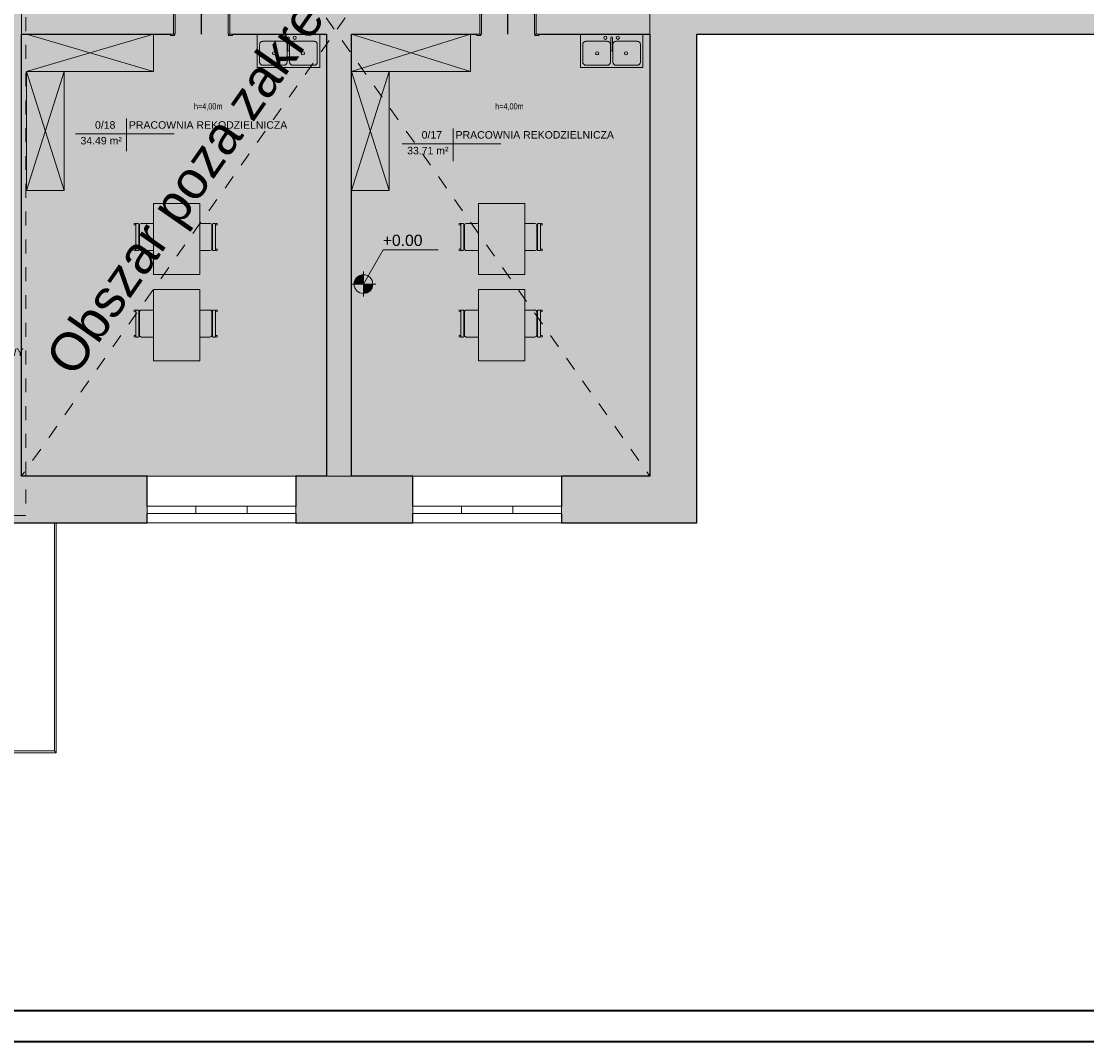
# Model space of a CAD drawing. Header units: centimetres. Extents: x 14504 to 44111, y -18976 to -7683.
# Tile 62 of 141: x 23397 to 25101, y -11188 to -9556. Entities that reach past the tile are written whole.
import ezdxf

# ---------------------------------------------------------------- set-up
doc = ezdxf.new("R2010")
doc.units = ezdxf.units.CM
doc.linetypes.add('Aligning Line 1_8_', pattern=[0.635, 0.3175, -0.3175])
for name, color, linetype, lineweight in [('_gruba', 90, 'Continuous', 35), ('A-AREA-IDEN', 4, 'Continuous', 9), ('A-DETL', 6, 'Continuous', 9), ('A-DETL-GENF', 92, 'Continuous', 9), ('A-DETL-MEDM', 33, 'Continuous', 25), ('A-DETL-THIN', 151, 'Continuous', 9), ('A-DOOR', 31, 'Continuous', 9), ('A-DOOR-FRAM', 31, 'Continuous', 18), ('A-FLOR-HRAL', 11, 'Continuous', 9), ('A-GLAZ', 151, 'Continuous', 9), ('A-WALL', 4, 'Continuous', 9), ('A-WALL-PATT', 111, 'Continuous', 25), ('G-ANNO-DIMS', 111, 'Continuous', 9), ('G-ANNO-TEXT', 8, 'Continuous', 9), ('I-FURN', 30, 'Continuous', 9), ('I-WALL', 2, 'Continuous', 9), ('P-SANR-FIXT', 6, 'Continuous', 9)]:
    doc.layers.add(name, color=color, linetype=linetype, lineweight=lineweight)
doc.styles.add('Arial', font='arial.ttf', dxfattribs={"height": 23.8125})
doc.styles.add('Arial_2', font='arial.ttf', dxfattribs={"height": 18})
doc.styles.add('Arial_3', font='arial.ttf', dxfattribs={"width": 0.8, "height": 18})
doc.styles.add('Arial_5', font='arial.ttf', dxfattribs={"height": 15})

# ---------------------------------------------------------------- blocks, each defined once
blk = doc.blocks.new('Drzwi-wewnętrzne-jednoskrzydłowe-dwupanelowe-drewniane - 900 x 2100mm-321364-3_Poziom parteru')
at = {"layer": 'A-DOOR', "lineweight": 18}
for p, q in [((42.5, 111.1825), (39, 111.1825)), ((39, 111.1825), (39, 26.1825)), ((42.5, 26.1825), (42.5, 111.1825)), ((39, 26.1825), (42.5, 26.1825))]:
    blk.add_line(p, q, dxfattribs=at)
at = {"layer": 'A-DOOR'}
for p, q in [((-43.135, 28.1825), (-49.635, 28.1825)), ((-49.635, 28.1825), (-49.635, 26.1825)), ((-49.635, 26.1825), (-43.135, 26.1825)), ((-43.135, 26.1825), (-43.135, 28.1825)), ((49.635, 28.1825), (43.135, 28.1825)), ((43.135, 28.1825), (43.135, 26.1825)), ((43.135, 26.1825), (49.635, 26.1825)), ((49.635, 26.1825), (49.635, 28.1825)), ((-43.135, -26.8175), (-49.635, -26.8175)), ((-49.635, -26.8175), (-49.635, -28.8175)), ((-49.635, -28.8175), (-43.135, -28.8175)), ((-43.135, -28.8175), (-43.135, -26.8175)), ((49.635, -26.8175), (43.135, -26.8175)), ((43.135, -26.8175), (43.135, -28.8175)), ((43.135, -28.8175), (49.635, -28.8175)), ((49.635, -28.8175), (49.635, -26.8175))]:
    blk.add_line(p, q, dxfattribs=at)
blk.add_arc((42.5, 26.1825), 85, 90, 180, dxfattribs=at)
at = {"layer": 'A-DOOR-FRAM'}
for p, q in [((-42.5, 26.1825), (-45, 26.1825)), ((-45, 26.1825), (-45, -26.8175)), ((-42.5, 22.6825), (-42.5, 26.1825)), ((-41.23, 22.6825), (-42.5, 22.6825)), ((-42.5, -26.8175), (-42.5, 19.19)), ((-42.5, 19.19), (-41.23, 19.19)), ((-41.23, 19.19), (-41.23, 22.6825)), ((42.5, 22.6825), (41.23, 22.6825)), ((41.23, 22.6825), (41.23, 19.19)), ((41.23, 19.19), (42.5, 19.19)), ((42.5, 26.1825), (42.5, 22.6825)), ((45, 26.1825), (42.5, 26.1825)), ((42.5, 19.19), (42.5, -26.8175)), ((45, -26.8175), (45, 26.1825)), ((-45, -26.8175), (-42.5, -26.8175)), ((42.5, -26.8175), (45, -26.8175))]:
    blk.add_line(p, q, dxfattribs=at)
blk = doc.blocks.new('Drzwi-wewnętrzne-jednoskrzydłowe-dwupanelowe-drewniane - 900 x 2100mm-327950-3_Poziom parteru')
at = {"layer": 'A-DOOR'}
for p, q in [((-49.635, 28.8175), (-43.135, 28.8175)), ((-49.635, 26.8175), (-49.635, 28.8175)), ((-43.135, 26.8175), (-49.635, 26.8175)), ((-43.135, 28.8175), (-43.135, 26.8175)), ((43.135, 28.8175), (49.635, 28.8175)), ((43.135, 26.8175), (43.135, 28.8175)), ((49.635, 26.8175), (43.135, 26.8175)), ((49.635, 28.8175), (49.635, 26.8175)), ((-49.635, -26.1825), (-43.135, -26.1825)), ((-49.635, -28.1825), (-49.635, -26.1825)), ((-43.135, -28.1825), (-49.635, -28.1825)), ((-43.135, -26.1825), (-43.135, -28.1825)), ((43.135, -26.1825), (49.635, -26.1825)), ((43.135, -28.1825), (43.135, -26.1825)), ((49.635, -28.1825), (43.135, -28.1825)), ((49.635, -26.1825), (49.635, -28.1825))]:
    blk.add_line(p, q, dxfattribs=at)
at = {"layer": 'A-DOOR', "lineweight": 18}
for p, q in [((39, -26.1825), (42.5, -26.1825)), ((39, -111.1825), (39, -26.1825)), ((42.5, -26.1825), (42.5, -111.1825)), ((42.5, -111.1825), (39, -111.1825))]:
    blk.add_line(p, q, dxfattribs=at)
at = {"layer": 'A-DOOR'}
blk.add_arc((42.5, -26.1825), 85, 180, 270, dxfattribs=at)
at = {"layer": 'A-DOOR-FRAM'}
for p, q in [((-45, 26.8175), (-42.5, 26.8175)), ((-45, -26.1825), (-45, 26.8175)), ((-42.5, 26.8175), (-42.5, -19.19)), ((42.5, 26.8175), (45, 26.8175)), ((42.5, -19.19), (42.5, 26.8175)), ((45, 26.8175), (45, -26.1825)), ((-42.5, -26.1825), (-45, -26.1825)), ((-42.5, -19.19), (-41.23, -19.19)), ((-42.5, -22.6825), (-42.5, -26.1825)), ((-41.23, -22.6825), (-42.5, -22.6825)), ((-41.23, -19.19), (-41.23, -22.6825)), ((41.23, -19.19), (42.5, -19.19)), ((41.23, -22.6825), (41.23, -19.19)), ((42.5, -22.6825), (41.23, -22.6825)), ((42.5, -26.1825), (42.5, -22.6825)), ((45, -26.1825), (42.5, -26.1825))]:
    blk.add_line(p, q, dxfattribs=at)
blk = doc.blocks.new('Krzesło Breuera - Krzesło Breuera-494065-3_Poziom parteru')
at = {"layer": 'I-FURN'}
for p, q in [((-21.6, 7.1), (-21.6, -12.7)), ((21.6, -12.7), (21.6, 7.1)), ((20.3, -16.3), (-20.3, -16.3)), ((-19.1, -15.2), (19, -15.2)), ((-21.6, -17.6), (-21.6, -20.1)), ((-20.3, -21.3), (20.3, -21.3)), ((21.6, -20.1), (21.6, -17.6))]:
    blk.add_line(p, q, dxfattribs=at)
for centre, radius, start, end in [((-19.1, -12.7), 2.54, 180, 270), ((-20.3, -17.6), 1.27, 90, 180), ((19, -12.7), 2.54, 270, 360), ((20.3, -17.6), 1.27, 360, 90), ((-20.3, -23.1), 1.51, 360, 180), ((-20.3, -23.1), 1.51, 180, 360), ((-20.3, -20.1), 1.27, 180, 270), ((20.4, -23.1), 1.51, 360, 180), ((20.4, -23.1), 1.51, 180, 360), ((20.3, -20.1), 1.27, 270, 360)]:
    blk.add_arc(centre, radius, start, end, dxfattribs=at)
blk = doc.blocks.new('Krzesło Breuera - Krzesło Breuera-V10-3_Poziom parteru')
at = {"layer": 'I-FURN'}
for p, q in [((-21.6, 17.6), (-21.6, 20.1)), ((-20.3, 21.3), (20.3, 21.3)), ((21.6, 20.1), (21.6, 17.6)), ((-21.6, -3.8), (-21.6, 12.7)), ((20.3, 16.3), (-20.3, 16.3)), ((-19.1, 15.2), (19, 15.2)), ((21.6, 12.7), (21.6, -3.8))]:
    blk.add_line(p, q, dxfattribs=at)
for centre, radius, start, end in [((-20.3, 23.1), 1.51, 0, 180), ((-20.3, 23.1), 1.51, 180, 0), ((-20.3, 20.1), 1.27, 90, 180), ((-20.3, 17.6), 1.27, 180, 270), ((20.4, 23.1), 1.51, 0, 180), ((20.4, 23.1), 1.51, 180, 0), ((20.3, 20.1), 1.27, 0, 90), ((20.3, 17.6), 1.27, 270, 0), ((-19.1, 12.7), 2.54, 90, 180), ((19, 12.7), 2.54, 0, 90)]:
    blk.add_arc(centre, radius, start, end, dxfattribs=at)
blk = doc.blocks.new('Zlew kuchenny podwójny - 1000 x 535mm-496617-3_Poziom parteru')
at = {"layer": 'P-SANR-FIXT'}
for p, q in [((51.6, 27), (-48.4, 27)), ((-48.4, 27), (-48.4, -26.5)), ((0.3, 21.3), (0.3, 1.5)), ((2.8, 21.3), (2.8, 1.5)), ((51.6, -26.5), (51.6, 27)), ((-44.6, 10.5), (-44.6, -17.6)), ((-5.4, 15.6), (-39.5, 15.6)), ((-0.3, 10.5), (-0.3, -17.6)), ((3.5, 10.5), (3.5, -17.6)), ((42.7, 15.6), (8.6, 15.6)), ((47.8, -17.6), (47.8, 10.5)), ((-48.4, -26.5), (51.6, -26.5)), ((-39.5, -22.7), (-5.4, -22.7)), ((8.6, -22.7), (42.7, -22.7))]:
    blk.add_line(p, q, dxfattribs=at)
for centre, radius, start, end in [((-8.4, 21.3), 2.54, 360, 180), ((-8.4, 21.3), 2.54, 180, 360), ((1.6, 21.3), 1.27, 360, 180), ((11.6, 21.3), 2.54, 360, 180), ((11.6, 21.3), 2.54, 180, 360), ((-39.5, 10.5), 5.08, 90, 180), ((-5.4, 10.5), 5.08, 360, 90), ((1.6, 1.5), 1.27, 180, 0), ((8.6, 10.5), 5.08, 90, 180), ((42.7, 10.5), 5.08, 360, 90), ((-21.5, -3.6), 2.54, 0, 180), ((-21.5, -3.6), 2.54, 180, 360), ((24.7, -3.6), 2.54, 0, 180), ((24.7, -3.6), 2.54, 180, 360), ((-39.5, -17.6), 5.08, 180, 270), ((-5.4, -17.6), 5.08, 270, 0), ((8.6, -17.6), 5.08, 180, 270), ((42.7, -17.6), 5.08, 270, 0)]:
    blk.add_arc(centre, radius, start, end, dxfattribs=at)
blk = doc.blocks.new('Poręcz - Poręcz-564848-3_Poziom parteru')
at = {"layer": 'A-FLOR-HRAL'}
for p, q in [((16893.1, -10415.5), (16893.1, -10780.2)), ((16896.1, -10783.2), (16896.1, -10415.5)), ((16893.1, -10780.2), (16783.6, -10780.2)), ((16783.6, -10780.2), (16783.6, -10783.2)), ((16783.6, -10783.2), (16896.1, -10783.2))]:
    blk.add_line(p, q, dxfattribs=at)
blk.add_open_spline([(16896.1, -10783.2), (16896.1, -10783.2), (16896.1, -10783.2), (16896, -10783.1), (16895.9, -10783), (16895.8, -10782.9), (16895.8, -10782.8), (16895.7, -10782.8), (16895.5, -10782.6), (16895.4, -10782.5), (16895.3, -10782.4), (16895.2, -10782.3), (16895.1, -10782.2), (16895, -10782.1), (16894.9, -10782), (16894.8, -10781.9), (16894.7, -10781.8), (16894.6, -10781.7), (16894.5, -10781.6), (16894.4, -10781.5), (16894.3, -10781.4), (16894.2, -10781.3), (16894.1, -10781.2), (16894, -10781.1), (16894, -10781.1), (16893.9, -10781), (16893.8, -10780.9), (16893.7, -10780.8), (16893.6, -10780.7), (16893.5, -10780.6), (16893.4, -10780.5), (16893.3, -10780.4), (16893.2, -10780.3), (16893.1, -10780.2), (16893.1, -10780.2), (16893.1, -10780.2)], degree=3, knots=[0, 0, 0, 0, 0.083333, 0.125, 0.166667, 0.208333, 0.229167, 0.25, 0.291667, 0.333333, 0.354167, 0.375, 0.395833, 0.416667, 0.4375, 0.458333, 0.479167, 0.5, 0.520833, 0.541667, 0.5625, 0.583333, 0.604167, 0.625, 0.645833, 0.666667, 0.6875, 0.708333, 0.75, 0.770833, 0.791667, 0.833333, 0.875, 0.916667, 1, 1, 1, 1], dxfattribs=at)
blk = doc.blocks.new('Aluminum_2 szybowe - 160x140-V12-3_Poziom parteru')
at = {"layer": 'A-GLAZ'}
for p, q in [((-137.2, 25.2), (22.8, 25.2)), ((-137.2, 13.7), (-137.2, 25.2)), ((22.8, 25.2), (22.8, 13.7)), ((22.8, 13.7), (-137.2, 13.7))]:
    blk.add_line(p, q, dxfattribs=at)
blk = doc.blocks.new('Aluminum_2 szybowe - 160x140-V13-3_Poziom parteru')
at = {"layer": 'A-GLAZ'}
for p, q in [((-137.2, 25.2), (22.8, 25.2)), ((-137.2, 13.7), (-137.2, 25.2)), ((22.8, 25.2), (22.8, 13.7)), ((22.8, 13.7), (-137.2, 13.7))]:
    blk.add_line(p, q, dxfattribs=at)
blk = doc.blocks.new('Etyk_pom_1_mala - Etyk_pom_1_mala-219433-3_Poziom parteru')
at = {"layer": 'A-AREA-IDEN'}
for p, q in [((-0.096, 0.144), (-0.096, -0.378)), ((-0.915, -0.101), (0.666, -0.101))]:
    blk.add_line(p, q, dxfattribs=at)

msp = doc.modelspace()

# ---------------------------------------------------------------- hatches: boundary and pattern name
at = {"layer": 'A-DETL-GENF', "transparency": 33554508}
h = msp.add_hatch(color=9, dxfattribs=at)
h.paths.add_polyline_path([(23885, -10283.4), (23925, -10283.4), (23925, -9576.6), (24130, -9576.6), (24130, -9523.6), (23730, -9523.6), (23730, -9576.6), (23885, -9576.6), (23885, -10152.6)])
h.paths.add_polyline_path([(23455.2, -9576.6), (23640, -9576.6), (23640, -9523.6), (23397, -9523.6), (23397, -9576.6)])
h.paths.add_polyline_path([(24335.5, -9576.6), (24402, -9576.6), (24402, -9523.6), (24220, -9523.6), (24220, -9576.6), (24274, -9576.6)])
h.paths.add_polyline_path([(24335.5, -9328.6), (24402, -9328.6), (24402, -9294.6), (24274, -9294.6), (24274, -9328.6), (24278.6, -9328.6)])
h.paths.add_polyline_path([(24159, -9328.6), (24174, -9328.6), (24174, -9294.6), (24169, -9294.6), (24169, -9180.6), (24184.9, -9180.6), (24184.9, -9174.6), (24169, -9174.6), (24169, -8958.6), (24175, -8958.6), (24175, -8952.6), (24169, -8952.6), (24169, -8860.6), (24163, -8860.6), (24163, -8952.6), (24157, -8952.6), (24157, -8958.6), (24163, -8958.6), (24163, -9174.6), (24147.1, -9174.6), (24147.1, -9180.6), (24163, -9180.6), (24163.1, -9292.6), (24163.6, -9292.6), (24163.6, -9294.6), (24159, -9294.6), (24159, -9325.1)])
h.paths.add_polyline_path([(23925, -9328.6), (24059, -9328.6), (24059, -9294.6), (23925, -9294.6), (23925, -9180.6), (24062.1, -9180.6), (24062.1, -9174.6), (24043, -9174.6), (24043, -9176.3), (24041, -9176.3), (24041, -9171.6), (24035, -9171.6), (24035, -9176.3), (24033, -9176.3), (24033, -9174.6), (23925, -9174.6), (23925, -9083.6), (24033, -9083.6), (24033, -9082), (24035, -9082), (24035, -9086.6), (24041, -9086.6), (24041, -9075.6), (24035, -9075.6), (24035, -9080.3), (24033, -9080.3), (24033, -9077.6), (23925, -9077.6), (23925, -8982.6), (24035, -8982.6), (24035, -8990.6), (24041, -8990.6), (24041, -8982.6), (24061, -8982.6), (24061, -8958.6), (24072, -8958.6), (24072, -8952.6), (24055, -8952.6), (24055, -8976.6), (23925, -8976.6), (23925, -8860.6), (23875, -8860.6), (23875, -9294.6), (23830, -9294.6), (23830, -9328.6), (23875, -9328.6)])
h.paths.add_polyline_path([(23719.3, -9328.6), (23740, -9328.6), (23740, -9294.6), (23695, -9294.6), (23695, -8860.6), (23685, -8860.6), (23685, -9294.6), (23610, -9294.6), (23610, -9328.6), (23631.3, -9328.6)])
h.paths.add_polyline_path([(23397, -9328.6), (23520, -9328.6), (23520, -9294.6), (23397, -9294.6)])
h.paths.add_polyline_path([(24335.5, -9180.6), (24402, -9180.6), (24402, -9174.6), (24299, -9174.7), (24299, -9176.3), (24297, -9176.3), (24297, -9171.6), (24291, -9171.6), (24291, -9176.3), (24289, -9176.3), (24289, -9174.6), (24269.9, -9174.6), (24269.9, -9180.6), (24307.6, -9180.6)])
h.paths.add_polyline_path([(24297, -9086.6), (24297, -9082), (24299, -9082), (24299, -9083.6), (24402, -9083.6), (24402, -9077.6), (24299, -9077.6), (24299, -9080.3), (24297, -9080.3), (24297, -9075.6), (24291, -9075.6), (24291, -9086.6), (24294.5, -9086.6)])
h.paths.add_polyline_path([(24294.5, -8990.6), (24297, -8990.6), (24297, -8982.6), (24402, -8982.6), (24402, -8976.6), (24277, -8976.6), (24277, -8952.6), (24260, -8952.6), (24260, -8958.6), (24271, -8958.6), (24271, -8982.6), (24291, -8982.6), (24291, -8990.6)])
msp.add_hatch(color=9, dxfattribs=at).paths.add_polyline_path([(23885, -10283.4), (23885, -9576.6), (23730, -9576.6), (23730, -9523.6), (24130, -9523.6), (24130, -9576.6), (23925, -9576.6), (23925, -10283.4), (24402, -10283.4), (24402, -9576.6), (24220, -9576.6), (24220, -9523.6), (24402, -9523.6), (24402, -9328.6), (24274, -9328.6), (24274, -9294.6), (24402, -9294.6), (24402, -9180.6), (24269.9, -9180.6), (24269.9, -9174.6), (24289, -9174.6), (24289, -9176.3), (24291, -9176.3), (24291, -9171.6), (24297, -9171.6), (24297, -9176.3), (24299, -9176.3), (24299, -9174.6), (24402, -9174.6), (24402, -9083.6), (24299, -9083.6), (24299, -9082), (24297, -9082), (24297, -9086.6), (24291, -9086.6), (24291, -9075.6), (24297, -9075.6), (24297, -9080.3), (24299, -9080.3), (24299, -9077.6), (24402, -9077.6), (24402, -8982.6), (24297, -8982.6), (24297, -8990.6), (24291, -8990.6), (24291, -8982.6), (24271, -8982.6), (24271, -8958.6), (24260, -8958.6), (24260, -8952.6), (24277, -8952.6), (24277, -8976.6), (24402, -8976.6), (24402, -8860.6), (24169, -8860.6), (24169, -8952.6), (24175, -8952.6), (24175, -8958.6), (24169, -8958.6), (24169, -9174.6), (24184.9, -9174.6), (24184.9, -9180.6), (24169, -9180.6), (24169, -9294.6), (24174, -9294.6), (24174, -9328.6), (24159, -9328.6), (24159, -9294.6), (24163.6, -9294.6), (24163.6, -9292.6), (24163, -9292.6), (24163, -9180.6), (24147.1, -9180.6), (24147.1, -9174.6), (24163, -9174.6), (24163, -8958.6), (24157, -8958.6), (24157, -8952.6), (24163, -8952.6), (24163, -8860.6), (23925, -8860.6), (23925, -8976.6), (24055, -8976.6), (24055, -8952.6), (24072, -8952.6), (24072, -8958.6), (24061, -8958.6), (24061, -8982.6), (24041, -8982.6), (24041, -8990.6), (24035, -8990.6), (24035, -8982.6), (23925, -8982.6), (23925, -9077.6), (24033, -9077.6), (24033, -9080.3), (24035, -9080.3), (24035, -9075.6), (24041, -9075.6), (24041, -9086.6), (24035, -9086.6), (24035, -9082), (24033, -9082), (24033, -9083.6), (23925, -9083.6), (23925, -9174.6), (24033, -9174.7), (24033, -9176.3), (24035, -9176.3), (24035, -9171.6), (24041, -9171.6), (24041, -9176.3), (24043, -9176.3), (24043, -9174.6), (24062.1, -9174.6), (24062.1, -9180.6), (23925, -9180.6), (23925, -9294.6), (24059, -9294.6), (24059, -9328.6), (23830, -9328.6), (23830, -9294.6), (23875, -9294.6), (23875, -8860.6), (23695, -8860.6), (23695, -9294.6), (23740, -9294.6), (23740, -9328.6), (23610, -9328.6), (23610, -9294.6), (23685, -9294.6), (23685, -8860.6), (23397, -8860.6), (23397, -9294.6), (23520, -9294.6), (23520, -9328.6), (23397, -9328.6), (23397, -9523.6), (23640, -9523.6), (23640, -9576.6), (23397, -9576.6), (23397, -10283.4), (23835.5, -10283.4)])
at = {"layer": 'A-WALL-PATT', "lineweight": 9, "transparency": 33554610}
h = msp.add_hatch(color=256, dxfattribs=at)
h.paths.add_polyline_path([(23381, -10358.4), (23397, -10358.4), (23397, -9502), (23351, -9502), (23351, -10358.4), (23367.2, -10358.4)])
h.paths.add_polyline_path([(23391.1, -9342), (23397, -9342), (23397, -8860.6), (23351, -8860.6), (23351, -9342), (23386, -9342)])
h = msp.add_hatch(color=256, dxfattribs=at)
h.paths.add_polyline_path([(24402, -10283.4), (24477, -10283.4), (24477, -9523.6), (24402, -9523.6), (24402, -10152.6)])
h.paths.add_polyline_path([(24439.5, -9328.6), (24477, -9328.6), (24477, -8860.6), (24402, -8860.6), (24402, -9328.6), (24423.5, -9328.6)])
msp.add_hatch(color=256, dxfattribs=at).paths.add_polyline_path([(25567.8, -9576.6), (25672, -9576.6), (25672, -9523.6), (24477, -9523.6), (24477, -9576.6), (24863.6, -9576.6)])
h = msp.add_hatch(color=256, dxfattribs=at)
h.paths.add_polyline_path([(24477, -10358.4), (24477, -10283.4), (24260.5, -10283.4), (24260.5, -10358.4), (24402, -10358.4)])
h.paths.add_polyline_path([(24023, -10358.4), (24023, -10283.4), (23835.5, -10283.4), (23835.5, -10358.4), (23925, -10358.4)])
h.paths.add_polyline_path([(23598, -10358.4), (23598, -10283.4), (23397, -10283.4), (23397, -10358.4), (23455.2, -10358.4)])
at = {"layer": 'G-ANNO-DIMS'}
h = msp.add_hatch(color=256, dxfattribs=at)
edge = h.paths.add_edge_path()
edge.add_arc((23943.9, -9976.5), 15, 90, 180)
edge.add_line((23928.9, -9976.5), (23943.9, -9976.5))
edge.add_line((23943.9, -9976.5), (23943.9, -9961.5))
h = msp.add_hatch(color=256, dxfattribs=at)
edge = h.paths.add_edge_path()
edge.add_arc((23943.9, -9976.5), 15, 270, 360)
edge.add_line((23958.9, -9976.5), (23943.9, -9976.5))
edge.add_line((23943.9, -9976.5), (23943.9, -9991.5))

# ---------------------------------------------------------------- linework, layer by layer
at = {"layer": '_gruba'}
for points in [[(21163, -8218.3), (28163, -8218.3), (28163, -11188.3), (21163, -11188.3)], [(21213, -11138.3), (28113, -11138.3), (28113, -8268.3), (21213, -8268.3)]]:
    msp.add_lwpolyline(points, dxfattribs=at)
at = {"layer": 'A-DETL', "linetype": 'Aligning Line 1_8_', "ltscale": 70}
for p, q in [((23403.5, -8749.3), (23403.5, -10346.4)), ((24402, -8860.6), (23397, -10283.4)), ((23397, -8860.6), (24402, -10283.4)), ((23403.5, -10346.4), (22743.5, -10346.4))]:
    msp.add_line(p, q, dxfattribs=at)
at = {"layer": 'A-DETL-MEDM'}
for p, q in [((23685, -9576.6), (23685, -9465.6)), ((24175, -9576.6), (24175, -9465.6))]:
    msp.add_line(p, q, dxfattribs=at)
at = {"layer": 'A-DETL-THIN'}
for p, q in [((23397, -8860.6), (23397, -10283.4)), ((24402, -10283.4), (24402, -8860.6)), ((23405, -9636.6), (23608.1, -9576.6)), ((23608.1, -9636.6), (23405, -9576.6)), ((23608.1, -9576.6), (23418.1, -9576.6)), ((23608.1, -9636.6), (23608.1, -9576.6)), ((23925, -9636.6), (24115, -9576.6)), ((24115, -9636.6), (23925, -9576.6)), ((24115, -9636.6), (24115, -9576.6)), ((23405, -9636.6), (23608.1, -9636.6)), ((23405, -9636.6), (23465, -9636.6)), ((23405, -9826.6), (23405, -9636.6)), ((23465, -9636.6), (23405, -9826.6)), ((23465, -9826.6), (23405, -9636.6)), ((23465, -9636.6), (23465, -9826.6)), ((23925, -9636.6), (24115, -9636.6)), ((23925, -9636.6), (23985, -9636.6)), ((23985, -9636.6), (23925, -9826.6)), ((23985, -9826.6), (23925, -9636.6)), ((23985, -9636.6), (23985, -9826.6)), ((23465, -9826.6), (23405, -9826.6)), ((23985, -9826.6), (23925, -9826.6)), ((23682.1, -9847.3), (23608.1, -9847.3)), ((23608.1, -9847.3), (23608.1, -9961.3)), ((23608.1, -9847.3), (23682.1, -9847.3)), ((23608.1, -9961.3), (23608.1, -9847.3)), ((23682.1, -9961.3), (23682.1, -9847.3)), ((23682.1, -9847.3), (23682.1, -9961.3)), ((24202.1, -9847.3), (24128.1, -9847.3)), ((24128.1, -9847.3), (24128.1, -9961.3)), ((24128.1, -9847.3), (24202.1, -9847.3)), ((24128.1, -9961.3), (24128.1, -9847.3)), ((24202.1, -9961.3), (24202.1, -9847.3)), ((24202.1, -9847.3), (24202.1, -9961.3)), ((23608.1, -9961.3), (23682.1, -9961.3)), ((23682.1, -9961.3), (23608.1, -9961.3)), ((24128.1, -9961.3), (24202.1, -9961.3)), ((24202.1, -9961.3), (24128.1, -9961.3)), ((23682.1, -9985.3), (23608.1, -9985.3)), ((23608.1, -9985.3), (23608.1, -10099.3)), ((23608.1, -9985.3), (23682.1, -9985.3)), ((23608.1, -10099.3), (23608.1, -9985.3)), ((23682.1, -10099.3), (23682.1, -9985.3)), ((23682.1, -9985.3), (23682.1, -10099.3)), ((24202.1, -9985.3), (24128.1, -9985.3)), ((24128.1, -9985.3), (24128.1, -10099.3)), ((24128.1, -9985.3), (24202.1, -9985.3)), ((24128.1, -10099.3), (24128.1, -9985.3)), ((24202.1, -10099.3), (24202.1, -9985.3)), ((24202.1, -9985.3), (24202.1, -10099.3)), ((23608.1, -10099.3), (23682.1, -10099.3)), ((23682.1, -10099.3), (23608.1, -10099.3)), ((24128.1, -10099.3), (24202.1, -10099.3)), ((24202.1, -10099.3), (24128.1, -10099.3)), ((23397, -10283.4), (24402, -10283.4))]:
    msp.add_line(p, q, dxfattribs=at)
at = {"layer": 'A-WALL', "lineweight": 25}
for p, q in [((23397, -10283.4), (23397, -9576.6)), ((24402, -9576.6), (24402, -10283.4)), ((24477, -10358.4), (24477, -9576.6)), ((23598, -10283.4), (23397, -10283.4)), ((23598, -10332), (23598, -10283.4)), ((23885, -10283.4), (23835.5, -10283.4)), ((23835.5, -10283.4), (23835.5, -10332)), ((24023, -10283.4), (23925, -10283.4)), ((24023, -10332), (24023, -10283.4)), ((24402, -10283.4), (24260.5, -10283.4)), ((24260.5, -10283.4), (24260.5, -10332)), ((23598, -10358.4), (23598, -10343.4)), ((23835.5, -10343.4), (23835.5, -10358.4)), ((24023, -10358.4), (24023, -10343.4)), ((24260.5, -10343.4), (24260.5, -10358.4)), ((23351, -10358.4), (23598, -10358.4)), ((23835.5, -10358.4), (24023, -10358.4)), ((24260.5, -10358.4), (24477, -10358.4))]:
    msp.add_line(p, q, dxfattribs=at)
at = {"layer": 'A-WALL'}
for p, q in [((23598, -10283.4), (23835.5, -10283.4)), ((24023, -10283.4), (24260.5, -10283.4)), ((23835.5, -10358.4), (23598, -10358.4)), ((24260.5, -10358.4), (24023, -10358.4))]:
    msp.add_line(p, q, dxfattribs=at)
at = {"layer": 'G-ANNO-DIMS'}
for p, q in [((23943.9, -9976.5), (23975.6, -9921.6)), ((23975.6, -9921.6), (24063.4, -9921.6)), ((23943.9, -9956.5), (23943.9, -9996.5)), ((23943.9, -9976.5), (23943.9, -9961.5)), ((23963.9, -9976.5), (23923.9, -9976.5)), ((23928.9, -9976.5), (23943.9, -9976.5)), ((23958.9, -9976.5), (23943.9, -9976.5)), ((23943.9, -9976.5), (23943.9, -9991.5))]:
    msp.add_line(p, q, dxfattribs=at)
for start, end in [(90, 180), (0, 90), (180, 270), (270, 0)]:
    msp.add_arc((23943.9, -9976.5), 15, start, end, dxfattribs=at)
at = {"layer": 'I-WALL', "lineweight": 25}
for p, q in [((23397, -9576.6), (23635.4, -9576.6)), ((23734.6, -9576.6), (23885, -9576.6)), ((23885, -9576.6), (23885, -10283.4)), ((23925, -10283.4), (23925, -9576.6)), ((23925, -9576.6), (24125.4, -9576.6)), ((24224.6, -9576.6), (24402, -9576.6)), ((24477, -9576.6), (25672, -9576.6))]:
    msp.add_line(p, q, dxfattribs=at)

# ---------------------------------------------------------------- block references
at = {"layer": 'A-AREA-IDEN', "xscale": 99.99999999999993, "yscale": 99.99999999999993, "zscale": 99.99999999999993}
for p in [(23574.6, -9726), (24097.2, -9741.9)]:
    msp.add_blockref('Etyk_pom_1_mala - Etyk_pom_1_mala-219433-3_Poziom parteru', p, dxfattribs=at)
at = {"layer": 'A-DOOR'}
msp.add_blockref('Drzwi-wewnętrzne-jednoskrzydłowe-dwupanelowe-drewniane - 900 x 2100mm-321364-3_Poziom parteru', (23685, -9549.8), dxfattribs=at)
at = {"layer": 'A-DOOR', "rotation": 180}
msp.add_blockref('Drzwi-wewnętrzne-jednoskrzydłowe-dwupanelowe-drewniane - 900 x 2100mm-327950-3_Poziom parteru', (24175, -9549.8), dxfattribs=at)
at = {"layer": 'A-FLOR-HRAL'}
msp.add_blockref('Poręcz - Poręcz-564848-3_Poziom parteru', (6556.4, 57.1), dxfattribs=at)
at = {"layer": 'A-GLAZ', "rotation": 180}
for name, p in [('Aluminum_2 szybowe - 160x140-V12-3_Poziom parteru', (23620.9, -10318.2)), ('Aluminum_2 szybowe - 160x140-V13-3_Poziom parteru', (23698.3, -10318.2)), ('Aluminum_2 szybowe - 160x140-V12-3_Poziom parteru', (24045.9, -10318.2)), ('Aluminum_2 szybowe - 160x140-V13-3_Poziom parteru', (24123.3, -10318.2))]:
    msp.add_blockref(name, p, dxfattribs=at)
at = {"layer": 'I-FURN', "rotation": 270}
for name, p in [('Krzesło Breuera - Krzesło Breuera-494065-3_Poziom parteru', (23601, -9901.1)), ('Krzesło Breuera - Krzesło Breuera-V10-3_Poziom parteru', (23685.9, -9901.1)), ('Krzesło Breuera - Krzesło Breuera-494065-3_Poziom parteru', (24121, -9901.1)), ('Krzesło Breuera - Krzesło Breuera-V10-3_Poziom parteru', (24205.9, -9901.1)), ('Krzesło Breuera - Krzesło Breuera-494065-3_Poziom parteru', (23601, -10039.5)), ('Krzesło Breuera - Krzesło Breuera-V10-3_Poziom parteru', (23685.9, -10039.5)), ('Krzesło Breuera - Krzesło Breuera-494065-3_Poziom parteru', (24121, -10039.5)), ('Krzesło Breuera - Krzesło Breuera-V10-3_Poziom parteru', (24205.9, -10039.5))]:
    msp.add_blockref(name, p, dxfattribs=at)
at = {"layer": 'P-SANR-FIXT'}
for p in [(23822.3, -9603.7), (24339.3, -9603.7)]:
    msp.add_blockref('Zlew kuchenny podwójny - 1000 x 535mm-496617-3_Poziom parteru', p, dxfattribs=at)

# ---------------------------------------------------------------- texts
at = {"layer": 'A-AREA-IDEN', "char_height": 12, "attachment_point": 1, "style": 'Arial'}
for s, insert, width in [('0/18', (23514.4, -9715.9), 42.489), ('PRACOWNIA REKODZIELNICZA', (23568.7, -9715.9), 331.899), ('0/17', (24037, -9731.7), 42.489), ('PRACOWNIA REKODZIELNICZA', (24091.3, -9731.7), 331.899), ('34.49 m²', (23491.2, -9741), 85.781), ('33.71 m²', (24013.8, -9756.9), 85.781), ('ŚCIOWY', (23332.3, -10079.4), 90.591)]:
    msp.add_mtext(s, dxfattribs=dict(at, insert=insert, width=width))
at = {"layer": 'G-ANNO-DIMS', "insert": (23974.8, -9897.4), "char_height": 18, "width": 60.159, "attachment_point": 1, "line_spacing_factor": 0.941778, "style": 'Arial_2'}
msp.add_mtext('+0.00', dxfattribs=at)
at = {"layer": 'G-ANNO-TEXT', "insert": (23431.9, -10093.2), "char_height": 60, "width": 1664.303, "attachment_point": 1, "rotation": 55.043, "style": 'Arial_5'}
msp.add_mtext('Obszar poza zakresem opracowania', dxfattribs=at)
at = {"layer": 'G-ANNO-TEXT', "char_height": 10, "width": 64.937, "attachment_point": 1, "style": 'Arial_3'}
for insert in [(23672.7, -9687.1), (24154.6, -9687.1)]:
    msp.add_mtext('h=4,00m', dxfattribs=dict(at, insert=insert))

doc.saveas('drawing.dxf')
